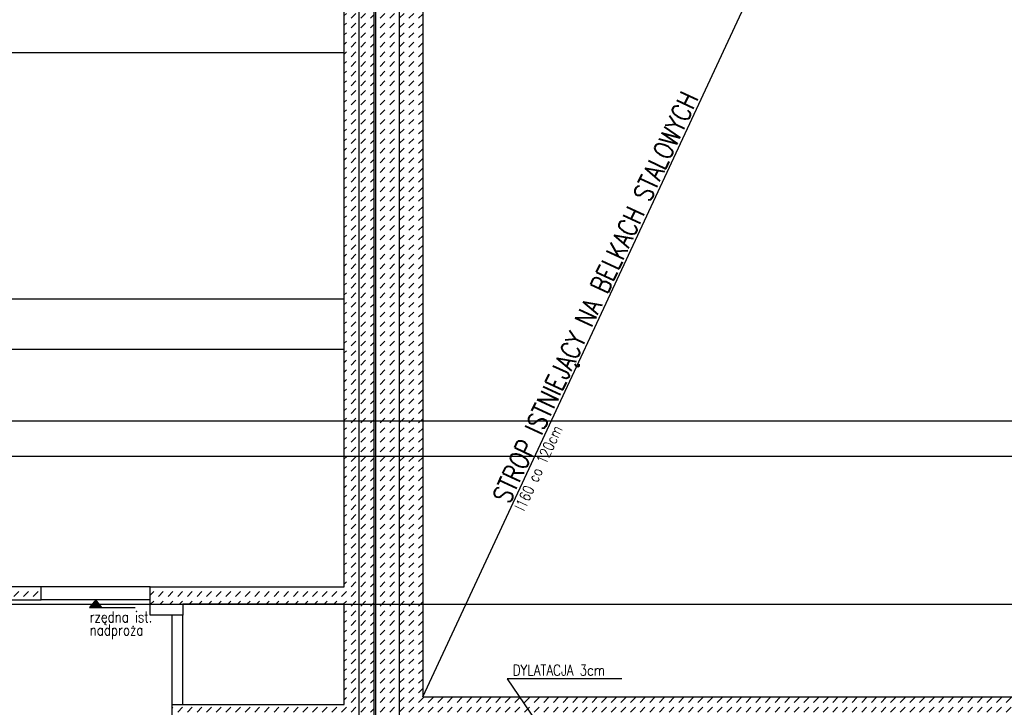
# Model space of a CAD drawing. Header units: millimetres. Extents: x -66901 to 936319, y -323998 to 488548.
# Tile 19 of 84: x 533211 to 542245, y 74467 to 80773. Entities that reach past the tile are written whole.
import ezdxf
from ezdxf.enums import TextEntityAlignment as Align
from ezdxf.lldxf.tags import DXFTag

# ---------------------------------------------------------------- set-up
doc = ezdxf.new("R2010")
doc.units = ezdxf.units.MM
doc.header["$LTSCALE"] = 5
doc.header["$MEASUREMENT"] = 0
for name, color, linetype in [('K-BELKI', 5, 'DASHED2'), ('K-HATCH', 8, 'Continuous'), ('K-OSIE', 1, 'CENTER'), ('K-SC_KON', 2, 'Continuous'), ('K-STROPY', 201, 'Continuous'), ('N-20', 254, 'Continuous'), ('N-20-RZEDNA', 254, 'Continuous'), ('S-25', 71, 'Continuous'), ('S-35', 101, 'Continuous')]:
    doc.layers.add(name, color=color, linetype=linetype)
doc.styles.add('ROMANS', font='romans.shx', dxfattribs={"width": 0.8, "oblique": 10})
tags = doc.linetypes.add('CENTER', pattern=[2, 1.25, -0.25, 0.25, -0.25]).pattern_tags.tags
tags[10:11] = [DXFTag(74, 4), DXFTag(75, 0), DXFTag(340, '0'), DXFTag(46, 1.0), DXFTag(50, 0.0), DXFTag(44, 0.0), DXFTag(45, 0.0)]
tags[8:9] = [DXFTag(74, 4), DXFTag(75, 0), DXFTag(340, '0'), DXFTag(46, 1.0), DXFTag(50, 0.0), DXFTag(44, 0.0), DXFTag(45, 0.0)]
tags[6:7] = [DXFTag(74, 4), DXFTag(75, 0), DXFTag(340, '0'), DXFTag(46, 1.0), DXFTag(50, 0.0), DXFTag(44, 0.0), DXFTag(45, 0.0)]
tags[4:5] = [DXFTag(74, 4), DXFTag(75, 0), DXFTag(340, '0'), DXFTag(46, 1.0), DXFTag(50, 0.0), DXFTag(44, 0.0), DXFTag(45, 0.0)]
tags = doc.linetypes.add('DASHED2', pattern=[0.375, 0.25, -0.125]).pattern_tags.tags
tags[6:7] = [DXFTag(74, 4), DXFTag(75, 0), DXFTag(340, '0'), DXFTag(46, 1.0), DXFTag(50, 0.0), DXFTag(44, 0.0), DXFTag(45, 0.0)]
tags[4:5] = [DXFTag(74, 4), DXFTag(75, 0), DXFTag(340, '0'), DXFTag(46, 1.0), DXFTag(50, 0.0), DXFTag(44, 0.0), DXFTag(45, 0.0)]

msp = doc.modelspace()

# ---------------------------------------------------------------- hatches: boundary and pattern name
at = {"layer": 'K-HATCH', "lineweight": 0}
h = msp.add_hatch(dxfattribs=at)
h.set_pattern_fill('DASH', color=256, scale=500, angle=45, style=0)
h.paths.add_polyline_path([(536324, 81091.848), (536189, 81091.848), (536189, 77091.848), (536324, 77091.848)])
h.paths.add_polyline_path([(536459, 81091.848), (536324, 81091.848), (536324, 77091.848), (536459, 77091.848)])
h.paths.add_polyline_path([(536694, 81091.848), (536479, 81091.848), (536479, 77091.848), (536694, 77091.848)])
h.paths.add_polyline_path([(536909, 81091.848), (536694, 81091.848), (536694, 77091.848), (536909, 77091.848)])
h.paths.add_polyline_path([(536909, 77091.848), (536694, 77091.848), (536694, 76766.848), (536909, 76766.848)])
h.paths.add_polyline_path([(536694, 77091.848), (536479, 77091.848), (536479, 76766.848), (536694, 76766.848)])
h.paths.add_polyline_path([(536459, 77091.848), (536324, 77091.848), (536324, 76766.848), (536459, 76766.848)])
h.paths.add_polyline_path([(536324, 77091.848), (536189, 77091.848), (536189, 76766.848), (536324, 76766.848)])
h = msp.add_hatch(dxfattribs=at)
h.set_pattern_fill('DASH', color=256, scale=500, angle=45, style=0)
h.paths.add_polyline_path([(528259, 77091.848), (528139, 77091.848), (528139, 76766.848), (528259, 76766.848)])
h.paths.add_polyline_path([(528139, 77091.848), (527829, 77091.848), (527829, 76766.848), (528139, 76766.848)])
h.paths.add_polyline_path([(528139, 76766.848), (527829, 76766.848), (527829, 75411.848), (528139, 75411.848)])
h.paths.add_polyline_path([(528259, 76766.848), (528139, 76766.848), (528139, 75411.848), (529489, 75411.848), (529489, 75451.848), (533409, 75451.848), (533409, 75571.848), (528259, 75571.848)])
h.paths.add_polyline_path([(528139, 75411.848), (527829, 75411.848), (527829, 75121.848), (528139, 75121.848)])
h.paths.add_polyline_path([(529489, 75411.848), (528139, 75411.848), (528139, 75121.848), (528259, 75121.848), (528259, 75311.848), (529489, 75311.848)])
h = msp.add_hatch(dxfattribs=at)
h.set_pattern_fill('DASH', color=256, scale=500, angle=45, style=0)
h.paths.add_polyline_path([(536459, 76766.848), (536324, 76766.848), (536324, 75411.848), (536459, 75411.848)])
h.paths.add_polyline_path([(536324, 76766.848), (536189, 76766.848), (536189, 75571.848), (534409, 75571.848), (534409, 75411.848), (536324, 75411.848)])
h.paths.add_polyline_path([(536324, 75411.848), (536189, 75411.848), (536189, 74491.848), (534609, 74491.848), (534609, 74441.848), (536324, 74441.848)])
h.paths.add_polyline_path([(536459, 75411.848), (536324, 75411.848), (536324, 74441.848), (536459, 74441.848)])
h.paths.add_polyline_path([(536459, 74441.848), (536324, 74441.848), (536324, 74061.848), (536459, 74061.848)])
h.paths.add_polyline_path([(536324, 74441.848), (534609, 74441.848), (534609, 74061.848), (536324, 74061.848)])
h = msp.add_hatch(dxfattribs=at)
h.set_pattern_fill('DASH', color=256, scale=500, angle=45, style=0)
h.paths.add_polyline_path([(536909, 76766.848), (536694, 76766.848), (536694, 75411.848), (536909, 75411.848)])
h.paths.add_polyline_path([(536694, 76766.848), (536479, 76766.848), (536479, 75411.848), (536694, 75411.848)])
h = msp.add_hatch(dxfattribs=at)
h.set_pattern_fill('DASH', color=256, scale=500, angle=45, style=0)
h.paths.add_polyline_path([(542789, 75411.848), (542789, 75491.848), (542649, 75491.848), (542649, 75411.848)])
h.paths.add_polyline_path([(542789, 75411.848), (542649, 75411.848), (542649, 74561.848), (536909, 74561.848), (536909, 75411.848), (536694, 75411.848), (536694, 74441.848), (542789, 74441.848)])
h.paths.add_polyline_path([(542789, 75491.848), (542789, 75411.848), (542929, 75411.848), (542929, 75491.848)])
h.paths.add_polyline_path([(542929, 75411.848), (542789, 75411.848), (542789, 74441.848), (542929, 74441.848)])
h.paths.add_polyline_path([(542789, 74131.848), (542929, 74131.848), (542929, 74441.848), (542789, 74441.848)])
h.paths.add_polyline_path([(538209, 74441.848), (538209, 74131.848), (542789, 74131.848), (542789, 74441.848)])
h.paths.add_polyline_path([(538209, 74131.848), (538209, 74441.848), (536694, 74441.848), (536694, 74131.848)])
h.paths.add_polyline_path([(536694, 74441.848), (536479, 74441.848), (536479, 74131.848), (536694, 74131.848)])
h.paths.add_polyline_path([(536479, 74441.848), (536694, 74441.848), (536694, 75411.848), (536479, 75411.848)])
h.paths.add_polyline_path([(538830.5, 74066.14), (538830.5, 74167.557), (538980.5, 74167.557), (538980.5, 74066.14)], flags=9)
at = {"layer": 'N-20-RZEDNA', "lineweight": 0}
msp.add_hatch(color=256, dxfattribs=at).paths.add_polyline_path([(533965, 75382.566), (533909, 75451.848), (533853, 75382.566)])

# ---------------------------------------------------------------- linework, layer by layer
at = {"layer": 'K-BELKI'}
for p, q in [((528259, 80471.848), (536189, 80471.848)), ((528259, 78211.848), (536189, 78211.848)), ((528259, 77751.848), (536189, 77751.848)), ((534409, 75571.848), (533409, 75571.848)), ((534409, 75451.848), (533409, 75451.848)), ((534609, 74491.848), (534609, 75311.848)), ((534709, 74491.848), (534709, 75311.848))]:
    msp.add_line(p, q, dxfattribs=at)
at = {"layer": 'K-OSIE'}
for p, q in [((536324, 88457.5), (536324, 68780.5)), ((536694, 88457.5), (536694, 68780.5)), ((553624, 77091.848), (526912.5, 77091.848)), ((553624, 76766.848), (526912.5, 76766.848)), ((526912.5, 75411.848), (553624, 75411.848))]:
    msp.add_line(p, q, dxfattribs=at)
at = {"layer": 'K-SC_KON'}
for points in [[(528259, 75311.848), (529489, 75311.848), (529489, 75451.848), (533409, 75451.848), (533409, 75571.848), (528259, 75571.848), (528259, 81121.848), (527829, 81121.848), (527829, 75121.848), (528259, 75121.848), (528259, 75311.848)], [(536189, 75571.848), (536189, 81091.848), (536459, 81091.848), (536459, 74061.848), (534609, 74061.848), (534609, 74491.848), (536189, 74491.848), (536189, 75411.848), (534709, 75411.848), (534709, 75311.848), (534409, 75311.848), (534409, 75571.848), (536189, 75571.848)], [(536909, 74561.848), (542649, 74561.848), (542649, 75491.848), (542929, 75491.848), (542929, 74131.848), (536479, 74131.848), (536479, 81091.848), (536909, 81091.848), (536909, 74561.848)]]:
    msp.add_lwpolyline(points, dxfattribs=at)
at = {"layer": 'K-STROPY'}
msp.add_line((536909, 74561.848), (542649, 86881.848), dxfattribs=at)
at = {"layer": 'N-20'}
msp.add_lwpolyline([(538735.221, 74727.321), (537685, 74727.321), (538098.025, 74116.913)], dxfattribs=at)
at = {"layer": 'N-20-RZEDNA'}
msp.add_lwpolyline([(533965, 75382.566), (533909, 75451.848), (533853, 75382.566), (534269, 75382.566)], dxfattribs=at)

# ---------------------------------------------------------------- texts
at = {"layer": 'N-20-RZEDNA', "style": 'ROMANS', "width": 0.8}
for s, p in [('rzędna ist.', (533853, 75215.9)), ('nadproża', (533853, 75095.9))]:
    msp.add_text(s, height=100, dxfattribs=at).set_placement(p, align=Align.BOTTOM_LEFT)
at = {"layer": 'S-25', "style": 'ROMANS', "width": 0.8}
for s, rotation, p in [('I160 co 120cm', 65.0184735, (537838.118, 76260.055)), ('DYLATACJA 3cm', 359.9997131, (537734.579, 74757.321))]:
    msp.add_text(s, height=100, rotation=rotation, dxfattribs=at).set_placement(p)
at = {"layer": 'S-35', "style": 'ROMANS', "width": 0.8}
msp.add_text('STROP ISTNIEJĄCY NA BELKACH STALOWYCH', height=175, rotation=65.0184735, dxfattribs=at).set_placement((537702.151, 76323.403))

doc.saveas('drawing.dxf')
